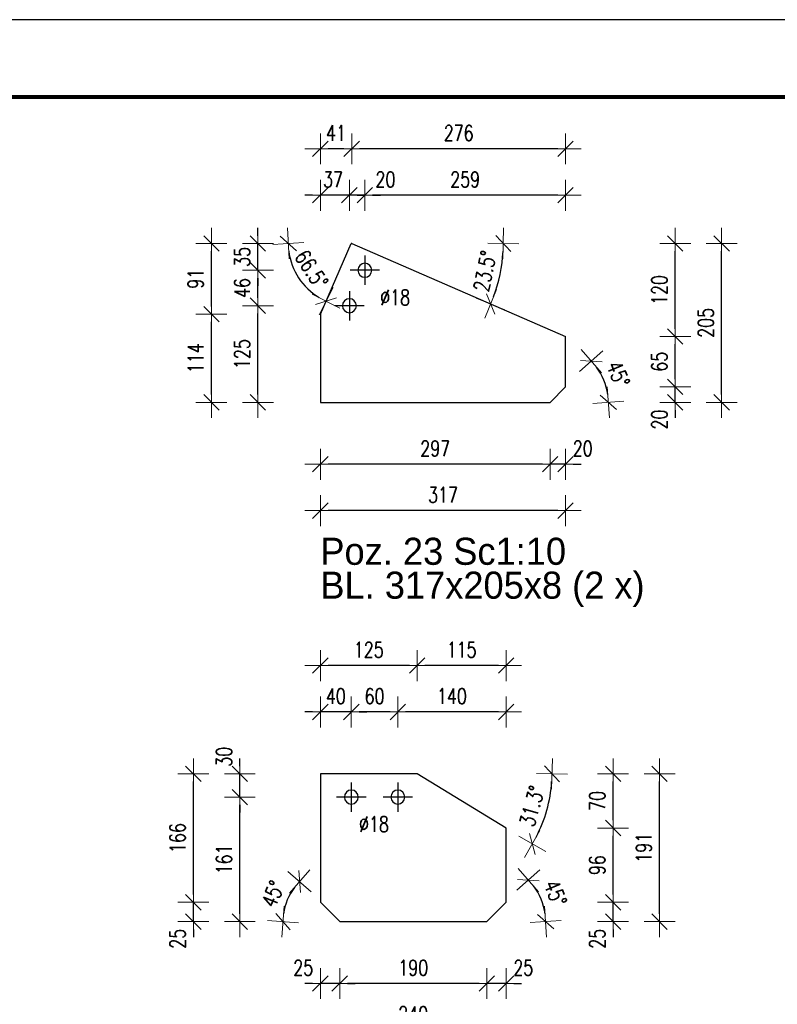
# Model space of a CAD drawing. Header units: millimetres. Extents: x 2297 to 3051, y 15557 to 16018.
# Tile 9 of 20: x 2603 to 2700, y 15862 to 15989. Entities that reach past the tile are written whole.
import ezdxf

# ---------------------------------------------------------------- set-up
doc = ezdxf.new("R2010")
doc.units = ezdxf.units.MM
doc.header["$LTSCALE"] = 10
doc.linetypes.add('MITTE', pattern=[2, 1.25, -0.25, 0.25, -0.25])
doc.layers.get('Defpoints').update_dxf_attribs({"color": 1})
doc.layers.add('_FORMATKA', color=8, linetype='Continuous', plot=False)
for name, color, linetype, lineweight in [('_RAMKA', 7, 'Continuous', 35), ('PS_DIM', 4, 'Continuous', 13), ('PS_SOLID', 7, 'Continuous', 30)]:
    doc.layers.add(name, color=color, linetype=linetype, lineweight=lineweight)
doc.layers.add('PS_MID', color=5, linetype='MITTE')
doc.layers.add('PS_PLATE', color=1, linetype='Continuous')
doc.styles.add('simplex', font='simplex.shx', dxfattribs={"width": 0.75})
doc.dimstyles.new('1_10_PRZ_DS1-LS10', dxfattribs={"dimtxt": 2, "dimasz": 1, "dimexe": 2, "dimexo": 5, "dimgap": 1, "dimtad": 1, "dimdec": 0, "dimlfac": 10, "dimtxsty": 'simplex', "dimblk": 'dimznak', "dimcen": 2, "dimse1": 1, "dimse2": 1, "dimclrt": 3, "dimadec": 1, "dimazin": 0, "dimtfac": 1, "dimtdec": 0, "dimtix": 1, "dimtmove": 2, "dimatfit": 3, "dimldrblk": 'dim-grot', "dimfxl": 1, "dimarcsym": 0})

# ---------------------------------------------------------------- blocks, each defined once
blk = doc.blocks.new('dimznak')
at = {"color": 0}
for points in [[(0, 2), (0, -2)], [(-2, 0), (2, 0)]]:
    blk.add_lwpolyline(points, dxfattribs=at)
at = {"color": 2}
blk.add_lwpolyline([(1, 1), (-1, -1)], dxfattribs=at)
blk = doc.blocks.new('*D175')
at = {"layer": 'Defpoints', "color": 0, "transparency": 16777216}
for p in [(2673.13, 15941.86), (2678.39, 15941.8), (2671.13, 15939.86), (2673.96, 15939.86)]:
    blk.add_point(p, dxfattribs=at)
at = {"layer": 'PS_DIM', "color": 0, "lineweight": -2, "transparency": 16777216}
blk.add_arc((2671.13, 15939.86), 7.52, 7.6245, 37.3755, dxfattribs=at)
for p, rotation in [((2676.45, 15945.18), 131.1877440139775), ((2678.65, 15939.86), 273.8122559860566)]:
    blk.add_blockref('dimznak', p, dxfattribs=dict(at, rotation=rotation))
at = {"layer": 'PS_DIM', "color": 3, "transparency": 16777216, "insert": (2679.93, 15943.5), "char_height": 2, "attachment_point": 5, "rotation": 292.5, "style": 'simplex'}
blk.add_mtext('45%%d', dxfattribs=at)
blk = doc.blocks.new('dim-grot')
blk.add_hatch(color=256).paths.add_polyline_path([(0, 0), (-2, 0.5), (-2, -0.5)])
blk.add_lwpolyline([(0, 0), (-2, 0.5), (-2, -0.5), (0, 0)])
blk = doc.blocks.new('*D176')
at = {"layer": 'Defpoints', "color": 0, "transparency": 16777216}
for p in [(2645.5, 15960.4), (2675.64, 15960.4), (2664.35, 15955.1), (2673.13, 15948.36)]:
    blk.add_point(p, dxfattribs=at)
at = {"layer": 'PS_DIM', "color": 0, "lineweight": -2, "transparency": 16777216}
blk.add_arc((2645.5, 15960.4), 19.58, 339.3796, 357.0729, dxfattribs=at)
for p, rotation in [((2665.08, 15960.4), 88.53643769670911), ((2663.45, 15952.58), 247.9160530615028)]:
    blk.add_blockref('dimznak', p, dxfattribs=dict(at, rotation=rotation))
at = {"layer": 'PS_DIM', "color": 3, "transparency": 16777216, "insert": (2662.71, 15956.81), "char_height": 2, "attachment_point": 5, "rotation": 78.2262, "style": 'simplex'}
blk.add_mtext('23.5%%d', dxfattribs=at)
blk = doc.blocks.new('*D177')
at = {"layer": 'Defpoints', "color": 0, "transparency": 16777216}
for p in [(2673.13, 15941.86), (2687.29, 15941.86), (2671.13, 15939.86)]:
    blk.add_point(p, dxfattribs=at)
at = {"layer": 'PS_DIM', "color": 0, "lineweight": -2, "transparency": 16777216}
for p, q in [((2687.29, 15942.86), (2687.29, 15943.86)), ((2687.29, 15939.86), (2687.29, 15941.86)), ((2687.29, 15938.86), (2687.29, 15937.86))]:
    blk.add_line(p, q, dxfattribs=at)
for p, rotation in [((2687.29, 15941.86), 270), ((2687.29, 15939.86), 90)]:
    blk.add_blockref('dimznak', p, dxfattribs=dict(at, rotation=rotation))
at = {"layer": 'PS_DIM', "color": 3, "transparency": 16777216, "insert": (2685.25, 15937.64), "char_height": 2, "attachment_point": 5, "rotation": 90, "style": 'simplex'}
blk.add_mtext('20', dxfattribs=at)
blk = doc.blocks.new('*D181')
at = {"layer": 'Defpoints', "color": 0, "transparency": 16777216}
for p in [(2635.46, 15960.4), (2645.44, 15960.4), (2637.91, 15957.33), (2641.45, 15951.25)]:
    blk.add_point(p, dxfattribs=at)
at = {"layer": 'PS_DIM', "color": 0, "lineweight": -2, "transparency": 16777216}
blk.add_arc((2645.44, 15960.4), 8.13, 187.0514, 239.4011, dxfattribs=at)
for p, rotation in [((2637.31, 15960.4), 93.5256831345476), ((2642.19, 15952.94), 332.9268076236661)]:
    blk.add_blockref('dimznak', p, dxfattribs=dict(at, rotation=rotation))
at = {"layer": 'PS_DIM', "color": 3, "transparency": 16777216, "insert": (2640.31, 15957.04), "char_height": 2, "attachment_point": 5, "rotation": 303.2262, "style": 'simplex'}
blk.add_mtext('66.5%%d', dxfattribs=at)
blk = doc.blocks.new('*D184')
at = {"layer": 'Defpoints', "color": 0, "transparency": 16777216}
for p in [(2633.38, 15960.4), (2641.45, 15960.4), (2647.2, 15956.93)]:
    blk.add_point(p, dxfattribs=at)
at = {"layer": 'PS_DIM', "color": 0, "lineweight": -2, "transparency": 16777216}
for p, q in [((2633.38, 15961.4), (2633.38, 15962.4)), ((2633.38, 15956.93), (2633.38, 15960.4)), ((2633.38, 15955.93), (2633.38, 15954.93))]:
    blk.add_line(p, q, dxfattribs=at)
for p, rotation in [((2633.38, 15960.4), 270), ((2633.38, 15956.93), 90)]:
    blk.add_blockref('dimznak', p, dxfattribs=dict(at, rotation=rotation))
at = {"layer": 'PS_DIM', "color": 3, "transparency": 16777216, "insert": (2631.34, 15958.66), "char_height": 2, "attachment_point": 5, "rotation": 90, "style": 'simplex'}
blk.add_mtext('35', dxfattribs=at)
blk = doc.blocks.new('*D187')
at = {"layer": 'Defpoints', "color": 0, "transparency": 16777216}
for p in [(2673.13, 15941.86), (2671.13, 15939.86), (2671.13, 15931.86)]:
    blk.add_point(p, dxfattribs=at)
at = {"layer": 'PS_DIM', "color": 0, "lineweight": -2, "transparency": 16777216}
for p, q in [((2670.13, 15931.86), (2669.13, 15931.86)), ((2673.13, 15931.86), (2671.13, 15931.86)), ((2674.13, 15931.86), (2675.13, 15931.86))]:
    blk.add_line(p, q, dxfattribs=at)
blk.add_blockref('dimznak', (2671.13, 15931.86), dxfattribs=at)
at = {"layer": 'PS_DIM', "color": 0, "lineweight": -2, "transparency": 16777216, "rotation": 180}
blk.add_blockref('dimznak', (2673.13, 15931.86), dxfattribs=at)
at = {"layer": 'PS_DIM', "color": 3, "transparency": 16777216, "insert": (2675.34, 15933.9), "char_height": 2, "attachment_point": 5, "style": 'simplex'}
blk.add_mtext('20', dxfattribs=at)
blk = doc.blocks.new('*D188')
at = {"layer": 'Defpoints', "color": 0, "transparency": 16777216}
for p in [(2641.45, 15939.86), (2671.13, 15939.86), (2641.45, 15931.86)]:
    blk.add_point(p, dxfattribs=at)
at = {"layer": 'PS_DIM', "color": 0, "lineweight": -2, "transparency": 16777216}
blk.add_line((2670.13, 15931.86), (2642.45, 15931.86), dxfattribs=at)
at = {"layer": 'PS_DIM', "color": 0, "lineweight": -2, "transparency": 16777216, "rotation": 180}
blk.add_blockref('dimznak', (2641.45, 15931.86), dxfattribs=at)
at = {"layer": 'PS_DIM', "color": 0, "lineweight": -2, "transparency": 16777216}
blk.add_blockref('dimznak', (2671.13, 15931.86), dxfattribs=at)
at = {"layer": 'PS_DIM', "color": 3, "transparency": 16777216, "insert": (2656.29, 15933.9), "char_height": 2, "attachment_point": 5, "style": 'simplex'}
blk.add_mtext('297', dxfattribs=at)
blk = doc.blocks.new('*D189')
at = {"layer": 'Defpoints', "color": 0, "transparency": 16777216}
for p in [(2641.45, 15939.86), (2673.13, 15939.86), (2641.45, 15925.86)]:
    blk.add_point(p, dxfattribs=at)
at = {"layer": 'PS_DIM', "color": 0, "lineweight": -2, "transparency": 16777216}
blk.add_line((2672.13, 15925.86), (2642.45, 15925.86), dxfattribs=at)
at = {"layer": 'PS_DIM', "color": 0, "lineweight": -2, "transparency": 16777216, "rotation": 180}
blk.add_blockref('dimznak', (2641.45, 15925.86), dxfattribs=at)
at = {"layer": 'PS_DIM', "color": 0, "lineweight": -2, "transparency": 16777216}
blk.add_blockref('dimznak', (2673.13, 15925.86), dxfattribs=at)
at = {"layer": 'PS_DIM', "color": 3, "transparency": 16777216, "insert": (2657.29, 15927.9), "char_height": 2, "attachment_point": 5, "style": 'simplex'}
blk.add_mtext('317', dxfattribs=at)
blk = doc.blocks.new('*D190')
at = {"layer": 'Defpoints', "color": 0, "transparency": 16777216}
for p in [(2647.2, 15966.63), (2647.2, 15956.93), (2673.13, 15948.36)]:
    blk.add_point(p, dxfattribs=at)
at = {"layer": 'PS_DIM', "color": 0, "lineweight": -2, "transparency": 16777216}
blk.add_line((2672.13, 15966.63), (2648.2, 15966.63), dxfattribs=at)
at = {"layer": 'PS_DIM', "color": 0, "lineweight": -2, "transparency": 16777216, "rotation": 180}
blk.add_blockref('dimznak', (2647.2, 15966.63), dxfattribs=at)
at = {"layer": 'PS_DIM', "color": 0, "lineweight": -2, "transparency": 16777216}
blk.add_blockref('dimznak', (2673.13, 15966.63), dxfattribs=at)
at = {"layer": 'PS_DIM', "color": 3, "transparency": 16777216, "insert": (2660.16, 15968.67), "char_height": 2, "attachment_point": 5, "style": 'simplex'}
blk.add_mtext('259', dxfattribs=at)
blk = doc.blocks.new('*D191')
at = {"layer": 'Defpoints', "color": 0, "transparency": 16777216}
for p in [(2645.2, 15966.63), (2647.2, 15956.93), (2645.2, 15952.35)]:
    blk.add_point(p, dxfattribs=at)
at = {"layer": 'PS_DIM', "color": 0, "lineweight": -2, "transparency": 16777216}
for p, q in [((2644.2, 15966.63), (2643.2, 15966.63)), ((2647.2, 15966.63), (2645.2, 15966.63)), ((2648.2, 15966.63), (2649.2, 15966.63))]:
    blk.add_line(p, q, dxfattribs=at)
blk.add_blockref('dimznak', (2645.2, 15966.63), dxfattribs=at)
at = {"layer": 'PS_DIM', "color": 0, "lineweight": -2, "transparency": 16777216, "rotation": 180}
blk.add_blockref('dimznak', (2647.2, 15966.63), dxfattribs=at)
at = {"layer": 'PS_DIM', "color": 3, "transparency": 16777216, "insert": (2649.85, 15968.67), "char_height": 2, "attachment_point": 5, "style": 'simplex'}
blk.add_mtext('20', dxfattribs=at)
blk = doc.blocks.new('*D192')
at = {"layer": 'Defpoints', "color": 0, "transparency": 16777216}
for p in [(2641.45, 15966.63), (2641.45, 15960.4), (2645.2, 15952.35)]:
    blk.add_point(p, dxfattribs=at)
at = {"layer": 'PS_DIM', "color": 0, "lineweight": -2, "transparency": 16777216}
for p, q in [((2640.45, 15966.63), (2639.45, 15966.63)), ((2645.2, 15966.63), (2641.45, 15966.63)), ((2646.2, 15966.63), (2647.2, 15966.63))]:
    blk.add_line(p, q, dxfattribs=at)
blk.add_blockref('dimznak', (2641.45, 15966.63), dxfattribs=at)
at = {"layer": 'PS_DIM', "color": 0, "lineweight": -2, "transparency": 16777216, "rotation": 180}
blk.add_blockref('dimznak', (2645.2, 15966.63), dxfattribs=at)
at = {"layer": 'PS_DIM', "color": 3, "transparency": 16777216, "insert": (2643.1, 15968.67), "char_height": 2, "attachment_point": 5, "style": 'simplex'}
blk.add_mtext('37', dxfattribs=at)
blk = doc.blocks.new('*D193')
at = {"layer": 'Defpoints', "color": 0, "transparency": 16777216}
for p in [(2645.5, 15972.63), (2645.5, 15960.4), (2673.13, 15948.36)]:
    blk.add_point(p, dxfattribs=at)
at = {"layer": 'PS_DIM', "color": 0, "lineweight": -2, "transparency": 16777216}
blk.add_line((2672.13, 15972.63), (2646.5, 15972.63), dxfattribs=at)
at = {"layer": 'PS_DIM', "color": 0, "lineweight": -2, "transparency": 16777216, "rotation": 180}
blk.add_blockref('dimznak', (2645.5, 15972.63), dxfattribs=at)
at = {"layer": 'PS_DIM', "color": 0, "lineweight": -2, "transparency": 16777216}
blk.add_blockref('dimznak', (2673.13, 15972.63), dxfattribs=at)
at = {"layer": 'PS_DIM', "color": 3, "transparency": 16777216, "insert": (2659.32, 15974.67), "char_height": 2, "attachment_point": 5, "style": 'simplex'}
blk.add_mtext('276', dxfattribs=at)
blk = doc.blocks.new('*D194')
at = {"layer": 'Defpoints', "color": 0, "transparency": 16777216}
for p in [(2641.45, 15972.63), (2645.5, 15960.4), (2641.45, 15951.25)]:
    blk.add_point(p, dxfattribs=at)
at = {"layer": 'PS_DIM', "color": 0, "lineweight": -2, "transparency": 16777216}
blk.add_line((2644.5, 15972.63), (2642.45, 15972.63), dxfattribs=at)
at = {"layer": 'PS_DIM', "color": 0, "lineweight": -2, "transparency": 16777216, "rotation": 180}
blk.add_blockref('dimznak', (2641.45, 15972.63), dxfattribs=at)
at = {"layer": 'PS_DIM', "color": 0, "lineweight": -2, "transparency": 16777216}
blk.add_blockref('dimznak', (2645.5, 15972.63), dxfattribs=at)
at = {"layer": 'PS_DIM', "color": 3, "transparency": 16777216, "insert": (2643.48, 15974.67), "char_height": 2, "attachment_point": 5, "style": 'simplex'}
blk.add_mtext('41', dxfattribs=at)
blk = doc.blocks.new('*D195')
at = {"layer": 'Defpoints', "color": 0, "transparency": 16777216}
for p in [(2665.45, 15875.24), (2670.29, 15874.7), (2662.95, 15872.74), (2666.49, 15872.74)]:
    blk.add_point(p, dxfattribs=at)
at = {"layer": 'PS_DIM', "color": 0, "lineweight": -2, "transparency": 16777216}
blk.add_arc((2662.95, 15872.74), 7.6, 7.5462, 37.4538, dxfattribs=at)
for p, rotation in [((2668.32, 15878.11), 131.2269237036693), ((2670.55, 15872.74), 273.7730762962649)]:
    blk.add_blockref('dimznak', p, dxfattribs=dict(at, rotation=rotation))
at = {"layer": 'PS_DIM', "color": 3, "transparency": 16777216, "insert": (2671.82, 15876.41), "char_height": 2, "attachment_point": 5, "rotation": 292.5, "style": 'simplex'}
blk.add_mtext('45%%d', dxfattribs=at)
blk = doc.blocks.new('*D196')
at = {"layer": 'Defpoints', "color": 0, "transparency": 16777216}
for p in [(2653.95, 15891.84), (2667.42, 15891.84), (2670.22, 15885.63), (2665.45, 15884.84)]:
    blk.add_point(p, dxfattribs=at)
at = {"layer": 'PS_DIM', "color": 0, "lineweight": -2, "transparency": 16777216}
blk.add_arc((2653.95, 15891.84), 17.41, 331.9618, 356.7095, dxfattribs=at)
for p, rotation in [((2671.37, 15891.84), 88.3547514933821), ((2668.83, 15882.78), 240.3165556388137)]:
    blk.add_blockref('dimznak', p, dxfattribs=dict(at, rotation=rotation))
at = {"layer": 'PS_DIM', "color": 3, "transparency": 16777216, "insert": (2668.79, 15887.67), "char_height": 2, "attachment_point": 5, "rotation": 74.3357, "style": 'simplex'}
blk.add_mtext('31.3%%d', dxfattribs=at)
blk = doc.blocks.new('*D197')
at = {"layer": 'Defpoints', "color": 0, "transparency": 16777216}
for p in [(2665.45, 15875.24), (2679.27, 15875.24), (2662.95, 15872.74)]:
    blk.add_point(p, dxfattribs=at)
at = {"layer": 'PS_DIM', "color": 0, "lineweight": -2, "transparency": 16777216}
for p, q in [((2679.27, 15876.24), (2679.27, 15877.24)), ((2679.27, 15872.74), (2679.27, 15875.24)), ((2679.27, 15871.74), (2679.27, 15870.74))]:
    blk.add_line(p, q, dxfattribs=at)
for p, rotation in [((2679.27, 15875.24), 270), ((2679.27, 15872.74), 90)]:
    blk.add_blockref('dimznak', p, dxfattribs=dict(at, rotation=rotation))
at = {"layer": 'PS_DIM', "color": 3, "transparency": 16777216, "insert": (2677.23, 15870.52), "char_height": 2, "attachment_point": 5, "rotation": 90, "style": 'simplex'}
blk.add_mtext('25', dxfattribs=at)
blk = doc.blocks.new('*D201')
at = {"layer": 'Defpoints', "color": 0, "transparency": 16777216}
for p in [(2637.61, 15876.4), (2641.45, 15875.24), (2640.42, 15872.74), (2643.95, 15872.74)]:
    blk.add_point(p, dxfattribs=at)
at = {"layer": 'PS_DIM', "color": 0, "lineweight": -2, "transparency": 16777216}
blk.add_arc((2643.95, 15872.74), 7.33, 142.8255, 172.1745, dxfattribs=at)
for p, rotation in [((2638.77, 15877.92), 48.91275282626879), ((2636.62, 15872.74), 266.087247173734)]:
    blk.add_blockref('dimznak', p, dxfattribs=dict(at, rotation=rotation))
at = {"layer": 'PS_DIM', "color": 3, "transparency": 16777216, "insert": (2635.33, 15876.31), "char_height": 2, "attachment_point": 5, "rotation": 67.5, "style": 'simplex'}
blk.add_mtext('45%%d', dxfattribs=at)
blk = doc.blocks.new('*D203')
at = {"layer": 'Defpoints', "color": 0, "transparency": 16777216}
for p in [(2631.05, 15891.84), (2641.45, 15891.84), (2651.45, 15888.84)]:
    blk.add_point(p, dxfattribs=at)
at = {"layer": 'PS_DIM', "color": 0, "lineweight": -2, "transparency": 16777216}
for p, q in [((2631.05, 15892.84), (2631.05, 15893.84)), ((2631.05, 15888.84), (2631.05, 15891.84)), ((2631.05, 15887.84), (2631.05, 15886.84))]:
    blk.add_line(p, q, dxfattribs=at)
for p, rotation in [((2631.05, 15891.84), 270), ((2631.05, 15888.84), 90)]:
    blk.add_blockref('dimznak', p, dxfattribs=dict(at, rotation=rotation))
at = {"layer": 'PS_DIM', "color": 3, "transparency": 16777216, "insert": (2629.01, 15894.05), "char_height": 2, "attachment_point": 5, "rotation": 90, "style": 'simplex'}
blk.add_mtext('30', dxfattribs=at)
blk = doc.blocks.new('*D204')
at = {"layer": 'Defpoints', "color": 0, "transparency": 16777216}
for p in [(2625.05, 15875.24), (2641.45, 15875.24), (2643.95, 15872.74)]:
    blk.add_point(p, dxfattribs=at)
at = {"layer": 'PS_DIM', "color": 0, "lineweight": -2, "transparency": 16777216}
for p, q in [((2625.05, 15876.24), (2625.05, 15877.24)), ((2625.05, 15872.74), (2625.05, 15875.24)), ((2625.05, 15871.74), (2625.05, 15870.74))]:
    blk.add_line(p, q, dxfattribs=at)
for p, rotation in [((2625.05, 15875.24), 270), ((2625.05, 15872.74), 90)]:
    blk.add_blockref('dimznak', p, dxfattribs=dict(at, rotation=rotation))
at = {"layer": 'PS_DIM', "color": 3, "transparency": 16777216, "insert": (2623.01, 15870.52), "char_height": 2, "attachment_point": 5, "rotation": 90, "style": 'simplex'}
blk.add_mtext('25', dxfattribs=at)
blk = doc.blocks.new('*D206')
at = {"layer": 'Defpoints', "color": 0, "transparency": 16777216}
for p in [(2665.45, 15875.24), (2662.95, 15872.74), (2662.95, 15864.74)]:
    blk.add_point(p, dxfattribs=at)
at = {"layer": 'PS_DIM', "color": 0, "lineweight": -2, "transparency": 16777216}
for p, q in [((2661.95, 15864.74), (2660.95, 15864.74)), ((2665.45, 15864.74), (2662.95, 15864.74)), ((2666.45, 15864.74), (2667.45, 15864.74))]:
    blk.add_line(p, q, dxfattribs=at)
blk.add_blockref('dimznak', (2662.95, 15864.74), dxfattribs=at)
at = {"layer": 'PS_DIM', "color": 0, "lineweight": -2, "transparency": 16777216, "rotation": 180}
blk.add_blockref('dimznak', (2665.45, 15864.74), dxfattribs=at)
at = {"layer": 'PS_DIM', "color": 3, "transparency": 16777216, "insert": (2667.67, 15866.78), "char_height": 2, "attachment_point": 5, "style": 'simplex'}
blk.add_mtext('25', dxfattribs=at)
blk = doc.blocks.new('*D207')
at = {"layer": 'Defpoints', "color": 0, "transparency": 16777216}
for p in [(2643.95, 15872.74), (2662.95, 15872.74), (2643.95, 15864.74)]:
    blk.add_point(p, dxfattribs=at)
at = {"layer": 'PS_DIM', "color": 0, "lineweight": -2, "transparency": 16777216}
blk.add_line((2661.95, 15864.74), (2644.95, 15864.74), dxfattribs=at)
at = {"layer": 'PS_DIM', "color": 0, "lineweight": -2, "transparency": 16777216, "rotation": 180}
blk.add_blockref('dimznak', (2643.95, 15864.74), dxfattribs=at)
at = {"layer": 'PS_DIM', "color": 0, "lineweight": -2, "transparency": 16777216}
blk.add_blockref('dimznak', (2662.95, 15864.74), dxfattribs=at)
at = {"layer": 'PS_DIM', "color": 3, "transparency": 16777216, "insert": (2653.45, 15866.78), "char_height": 2, "attachment_point": 5, "style": 'simplex'}
blk.add_mtext('190', dxfattribs=at)
blk = doc.blocks.new('*D208')
at = {"layer": 'Defpoints', "color": 0, "transparency": 16777216}
for p in [(2641.45, 15875.24), (2643.95, 15872.74), (2641.45, 15864.74)]:
    blk.add_point(p, dxfattribs=at)
at = {"layer": 'PS_DIM', "color": 0, "lineweight": -2, "transparency": 16777216}
for p, q in [((2640.45, 15864.74), (2639.45, 15864.74)), ((2643.95, 15864.74), (2641.45, 15864.74)), ((2644.95, 15864.74), (2645.95, 15864.74))]:
    blk.add_line(p, q, dxfattribs=at)
blk.add_blockref('dimznak', (2641.45, 15864.74), dxfattribs=at)
at = {"layer": 'PS_DIM', "color": 0, "lineweight": -2, "transparency": 16777216, "rotation": 180}
blk.add_blockref('dimznak', (2643.95, 15864.74), dxfattribs=at)
at = {"layer": 'PS_DIM', "color": 3, "transparency": 16777216, "insert": (2639.24, 15866.78), "char_height": 2, "attachment_point": 5, "style": 'simplex'}
blk.add_mtext('25', dxfattribs=at)
blk = doc.blocks.new('*D209')
at = {"layer": 'Defpoints', "color": 0, "transparency": 16777216}
for p in [(2641.45, 15872.74), (2665.45, 15872.74), (2641.45, 15858.74)]:
    blk.add_point(p, dxfattribs=at)
at = {"layer": 'PS_DIM', "color": 0, "lineweight": -2, "transparency": 16777216}
blk.add_line((2664.45, 15858.74), (2642.45, 15858.74), dxfattribs=at)
at = {"layer": 'PS_DIM', "color": 0, "lineweight": -2, "transparency": 16777216, "rotation": 180}
blk.add_blockref('dimznak', (2641.45, 15858.74), dxfattribs=at)
at = {"layer": 'PS_DIM', "color": 0, "lineweight": -2, "transparency": 16777216}
blk.add_blockref('dimznak', (2665.45, 15858.74), dxfattribs=at)
at = {"layer": 'PS_DIM', "color": 3, "transparency": 16777216, "insert": (2653.45, 15860.78), "char_height": 2, "attachment_point": 5, "style": 'simplex'}
blk.add_mtext('240', dxfattribs=at)
blk = doc.blocks.new('*D210')
at = {"layer": 'Defpoints', "color": 0, "transparency": 16777216}
for p in [(2651.45, 15899.84), (2651.45, 15888.84), (2665.45, 15884.84)]:
    blk.add_point(p, dxfattribs=at)
at = {"layer": 'PS_DIM', "color": 0, "lineweight": -2, "transparency": 16777216}
blk.add_line((2664.45, 15899.84), (2652.45, 15899.84), dxfattribs=at)
at = {"layer": 'PS_DIM', "color": 0, "lineweight": -2, "transparency": 16777216, "rotation": 180}
blk.add_blockref('dimznak', (2651.45, 15899.84), dxfattribs=at)
at = {"layer": 'PS_DIM', "color": 0, "lineweight": -2, "transparency": 16777216}
blk.add_blockref('dimznak', (2665.45, 15899.84), dxfattribs=at)
at = {"layer": 'PS_DIM', "color": 3, "transparency": 16777216, "insert": (2658.45, 15901.88), "char_height": 2, "attachment_point": 5, "style": 'simplex'}
blk.add_mtext('140', dxfattribs=at)
blk = doc.blocks.new('*D211')
at = {"layer": 'Defpoints', "color": 0, "transparency": 16777216}
for p in [(2645.45, 15899.84), (2645.45, 15888.84), (2651.45, 15888.84)]:
    blk.add_point(p, dxfattribs=at)
at = {"layer": 'PS_DIM', "color": 0, "lineweight": -2, "transparency": 16777216}
blk.add_line((2650.45, 15899.84), (2646.45, 15899.84), dxfattribs=at)
at = {"layer": 'PS_DIM', "color": 0, "lineweight": -2, "transparency": 16777216, "rotation": 180}
blk.add_blockref('dimznak', (2645.45, 15899.84), dxfattribs=at)
at = {"layer": 'PS_DIM', "color": 0, "lineweight": -2, "transparency": 16777216}
blk.add_blockref('dimznak', (2651.45, 15899.84), dxfattribs=at)
at = {"layer": 'PS_DIM', "color": 3, "transparency": 16777216, "insert": (2648.45, 15901.88), "char_height": 2, "attachment_point": 5, "style": 'simplex'}
blk.add_mtext('60', dxfattribs=at)
blk = doc.blocks.new('*D212')
at = {"layer": 'Defpoints', "color": 0, "transparency": 16777216}
for p in [(2641.45, 15899.84), (2641.45, 15891.84), (2645.45, 15888.84)]:
    blk.add_point(p, dxfattribs=at)
at = {"layer": 'PS_DIM', "color": 0, "lineweight": -2, "transparency": 16777216}
for p, q in [((2640.45, 15899.84), (2639.45, 15899.84)), ((2645.45, 15899.84), (2641.45, 15899.84)), ((2646.45, 15899.84), (2647.45, 15899.84))]:
    blk.add_line(p, q, dxfattribs=at)
blk.add_blockref('dimznak', (2641.45, 15899.84), dxfattribs=at)
at = {"layer": 'PS_DIM', "color": 0, "lineweight": -2, "transparency": 16777216, "rotation": 180}
blk.add_blockref('dimznak', (2645.45, 15899.84), dxfattribs=at)
at = {"layer": 'PS_DIM', "color": 3, "transparency": 16777216, "insert": (2643.45, 15901.88), "char_height": 2, "attachment_point": 5, "style": 'simplex'}
blk.add_mtext('40', dxfattribs=at)
blk = doc.blocks.new('*D213')
at = {"layer": 'Defpoints', "color": 0, "transparency": 16777216}
for p in [(2653.95, 15905.84), (2653.95, 15891.84), (2665.45, 15884.84)]:
    blk.add_point(p, dxfattribs=at)
at = {"layer": 'PS_DIM', "color": 0, "lineweight": -2, "transparency": 16777216}
blk.add_line((2664.45, 15905.84), (2654.95, 15905.84), dxfattribs=at)
at = {"layer": 'PS_DIM', "color": 0, "lineweight": -2, "transparency": 16777216, "rotation": 180}
blk.add_blockref('dimznak', (2653.95, 15905.84), dxfattribs=at)
at = {"layer": 'PS_DIM', "color": 0, "lineweight": -2, "transparency": 16777216}
blk.add_blockref('dimznak', (2665.45, 15905.84), dxfattribs=at)
at = {"layer": 'PS_DIM', "color": 3, "transparency": 16777216, "insert": (2659.7, 15907.88), "char_height": 2, "attachment_point": 5, "style": 'simplex'}
blk.add_mtext('115', dxfattribs=at)
blk = doc.blocks.new('*D214')
at = {"layer": 'Defpoints', "color": 0, "transparency": 16777216}
for p in [(2641.45, 15905.84), (2641.45, 15891.84), (2653.95, 15891.84)]:
    blk.add_point(p, dxfattribs=at)
at = {"layer": 'PS_DIM', "color": 0, "lineweight": -2, "transparency": 16777216}
blk.add_line((2652.95, 15905.84), (2642.45, 15905.84), dxfattribs=at)
at = {"layer": 'PS_DIM', "color": 0, "lineweight": -2, "transparency": 16777216, "rotation": 180}
blk.add_blockref('dimznak', (2641.45, 15905.84), dxfattribs=at)
at = {"layer": 'PS_DIM', "color": 0, "lineweight": -2, "transparency": 16777216}
blk.add_blockref('dimznak', (2653.95, 15905.84), dxfattribs=at)
at = {"layer": 'PS_DIM', "color": 3, "transparency": 16777216, "insert": (2647.7, 15907.88), "char_height": 2, "attachment_point": 5, "style": 'simplex'}
blk.add_mtext('125', dxfattribs=at)
blk = doc.blocks.new('*X530')
at = {"color": 0}
for s, p in [('Poz. 23 Sc1:10', (2641.45, 15918.86)), ('BL. 317x205x8 (2 x)', (2641.45, 15914.48))]:
    blk.add_text(s, height=3.5, dxfattribs=at).set_placement(p)
blk = doc.blocks.new('*X573')
at = {"layer": 'PS_MID', "color": 5, "linetype": 'MITTE'}
for p, q in [((2647.2, 15958.83), (2647.2, 15955.03)), ((2649.1, 15956.93), (2645.3, 15956.93)), ((2645.2, 15954.25), (2645.2, 15950.45)), ((2647.1, 15952.35), (2643.3, 15952.35))]:
    blk.add_line(p, q, dxfattribs=at)
at = {"layer": 'PS_SOLID', "color": 7, "linetype": 'Continuous'}
for p, q in [((2641.45, 15951.25), (2645.44, 15960.4)), ((2645.5, 15960.4), (2645.44, 15960.4)), ((2645.5, 15960.4), (2673.13, 15948.36)), ((2641.45, 15951.25), (2641.45, 15939.86)), ((2673.13, 15941.86), (2673.13, 15948.36)), ((2671.13, 15939.86), (2673.13, 15941.86)), ((2641.45, 15939.86), (2671.13, 15939.86))]:
    blk.add_line(p, q, dxfattribs=at)
at = {"layer": 'PS_SOLID', "color": 7, "extrusion": (0, 0, -1)}
for centre in [(-2647.2, 15956.93), (-2645.2, 15952.35)]:
    blk.add_circle(centre, 0.9, dxfattribs=at)
blk = doc.blocks.new('*X574')
at = {"layer": 'PS_MID', "color": 5, "linetype": 'MITTE'}
for p, q in [((2645.45, 15890.74), (2645.45, 15886.94)), ((2651.45, 15890.74), (2651.45, 15886.94)), ((2647.35, 15888.84), (2643.55, 15888.84)), ((2653.35, 15888.84), (2649.55, 15888.84))]:
    blk.add_line(p, q, dxfattribs=at)
at = {"layer": 'PS_SOLID', "color": 7, "linetype": 'Continuous'}
for p, q in [((2641.45, 15891.84), (2641.45, 15875.24)), ((2653.95, 15891.84), (2641.45, 15891.84)), ((2665.45, 15884.84), (2653.95, 15891.84)), ((2665.45, 15875.24), (2665.45, 15884.84)), ((2641.45, 15875.24), (2643.95, 15872.74)), ((2662.95, 15872.74), (2665.45, 15875.24)), ((2643.95, 15872.74), (2662.95, 15872.74))]:
    blk.add_line(p, q, dxfattribs=at)
at = {"layer": 'PS_SOLID', "color": 7, "extrusion": (0, 0, -1)}
for centre in [(-2645.45, 15888.84), (-2651.45, 15888.84)]:
    blk.add_circle(centre, 0.9, dxfattribs=at)

msp = doc.modelspace()

# ---------------------------------------------------------------- linework, layer by layer
at = {"layer": '_FORMATKA', "lineweight": -3}
msp.add_lwpolyline([(2299.35, 15569.32), (3049.35, 15569.32), (3049.35, 15989.32), (2299.35, 15989.32)], close=True, dxfattribs=at)
at = {"layer": '_RAMKA', "lineweight": -3, "const_width": 0.5}
msp.add_lwpolyline([(2329.35, 15579.32), (3039.35, 15579.32), (3039.35, 15979.32), (2329.35, 15979.32)], close=True, dxfattribs=at)

# ---------------------------------------------------------------- block references
msp.add_blockref('*X530', (0, 0))
at = {"layer": 'PS_PLATE'}
for name in ['*X573', '*X574']:
    msp.add_blockref(name, (0, 0), dxfattribs=at)

# ---------------------------------------------------------------- texts
at = {"layer": 'PS_DIM', "char_height": 2, "attachment_point": 7, "style": 'simplex'}
for insert in [(2649.18, 15952.42), (2646.44, 15884.33)]:
    msp.add_mtext('\\A1;%%c18', dxfattribs=dict(at, insert=insert))

# ---------------------------------------------------------------- dimensions: what is measured, and where the dimension line sits
at = {"layer": 'PS_DIM'}
for base, p1, p2, angle, text, picture, middle in [((2641.45, 15972.63), (2645.5, 15960.4), (2641.45, 15951.25), 180, '41', '*D194', (2643.48, 15974.67)), ((2645.5, 15972.63), (2673.13, 15948.36), (2645.5, 15960.4), 180, '276', '*D193', (2659.32, 15974.67)), ((2641.45, 15966.63), (2645.2, 15952.35), (2641.45, 15960.4), 180, '37', '*D192', (2643.1, 15968.67)), ((2645.2, 15966.63), (2647.2, 15956.93), (2645.2, 15952.35), 180, '20', '*D191', (2649.85, 15968.67)), ((2647.2, 15966.63), (2673.13, 15948.36), (2647.2, 15956.93), 180, '259', '*D190', (2660.16, 15968.67)), ((2633.38, 15960.4), (2647.2, 15956.93), (2641.45, 15960.4), 90, '35', '*D184', (2631.34, 15958.66)), ((2687.29, 15941.86), (2671.13, 15939.86), (2673.13, 15941.86), 90, '20', '*D177', (2685.25, 15937.64)), ((2671.13, 15931.86), (2673.13, 15941.86), (2671.13, 15939.86), 180, '20', '*D187', (2675.34, 15933.9)), ((2641.45, 15931.86), (2671.13, 15939.86), (2641.45, 15939.86), 180, '297', '*D188', (2656.29, 15933.9)), ((2641.45, 15925.86), (2673.13, 15939.86), (2641.45, 15939.86), 180, '317', '*D189', (2657.29, 15927.9)), ((2641.45, 15905.84), (2653.95, 15891.84), (2641.45, 15891.84), 180, '125', '*D214', (2647.7, 15907.88)), ((2653.95, 15905.84), (2665.45, 15884.84), (2653.95, 15891.84), 180, '115', '*D213', (2659.7, 15907.88)), ((2641.45, 15899.84), (2645.45, 15888.84), (2641.45, 15891.84), 180, '40', '*D212', (2643.45, 15901.88)), ((2645.45, 15899.84), (2651.45, 15888.84), (2645.45, 15888.84), 180, '60', '*D211', (2648.45, 15901.88)), ((2651.45, 15899.84), (2665.45, 15884.84), (2651.45, 15888.84), 180, '140', '*D210', (2658.45, 15901.88)), ((2631.05, 15891.84), (2651.45, 15888.84), (2641.45, 15891.84), 90, '30', '*D203', (2629.01, 15894.05)), ((2625.05, 15875.24), (2643.95, 15872.74), (2641.45, 15875.24), 90, '25', '*D204', (2623.01, 15870.52)), ((2679.27, 15875.24), (2662.95, 15872.74), (2665.45, 15875.24), 90, '25', '*D197', (2677.23, 15870.52)), ((2641.45, 15864.74), (2643.95, 15872.74), (2641.45, 15875.24), 180, '25', '*D208', (2639.24, 15866.78)), ((2662.95, 15864.74), (2665.45, 15875.24), (2662.95, 15872.74), 180, '25', '*D206', (2667.67, 15866.78)), ((2641.45, 15858.74), (2665.45, 15872.74), (2641.45, 15872.74), 180, '240', '*D209', (2653.45, 15860.78)), ((2643.95, 15864.74), (2662.95, 15872.74), (2643.95, 15872.74), 180, '190', '*D207', (2653.45, 15866.78))]:
    dim = msp.add_linear_dim(base=base, p1=p1, p2=p2, angle=angle, text=text, dimstyle='1_10_PRZ_DS1-LS10', dxfattribs=at)
    dim.commit()
    dim.dimension.update_dxf_attribs({"geometry": picture, "text_midpoint": middle, "dimtype": 128})
for base, p1, p2, location, text in [((2627.38, 15960.4), (2641.45, 15951.25), (2645.5, 15960.4), (2625.34, 15955.83), '91'), ((2687.29, 15960.4), (2673.13, 15948.36), (2645.5, 15960.4), (2685.25, 15954.38), '120'), ((2693.29, 15960.4), (2673.13, 15939.86), (2673.13, 15960.4), (2691.25, 15950.13), '205'), ((2633.38, 15956.93), (2645.2, 15952.35), (2647.2, 15956.93), (2631.34, 15954.64), '46'), ((2633.38, 15952.35), (2641.45, 15939.86), (2645.2, 15952.35), (2631.34, 15946.1), '125'), ((2627.38, 15951.25), (2641.45, 15939.86), (2641.45, 15951.25), (2625.34, 15945.56), '114'), ((2687.29, 15948.36), (2673.13, 15941.86), (2673.13, 15948.36), (2685.25, 15945.11), '65'), ((2625.05, 15891.84), (2641.45, 15875.24), (2653.95, 15891.84), (2623.01, 15883.54), '166'), ((2679.27, 15891.84), (2665.45, 15884.84), (2653.95, 15891.84), (2677.23, 15888.34), '70'), ((2685.27, 15891.84), (2665.45, 15872.74), (2665.45, 15891.84), (2683.23, 15882.29), '191'), ((2631.05, 15888.84), (2643.95, 15872.74), (2651.45, 15888.84), (2629.01, 15880.79), '161'), ((2679.27, 15884.84), (2665.45, 15875.24), (2665.45, 15884.84), (2677.23, 15880.04), '96')]:
    msp.add_linear_dim(base=base, p1=p1, p2=p2, angle=90, location=location, text=text, dimstyle='1_10_PRZ_DS1-LS10', dxfattribs=at).render()
for base, center, p1, p2, text, picture, middle in [((2637.91, 15957.33), (2645.44, 15960.4), (2635.46, 15960.4), (2641.45, 15951.25), '66.5%%d', '*D181', (2640.31, 15957.04)), ((2664.35, 15955.1), (2645.5, 15960.4), (2673.13, 15948.36), (2675.64, 15960.4), '23.5%%d', '*D176', (2662.71, 15956.81)), ((2678.39, 15941.8), (2671.13, 15939.86), (2673.96, 15939.86), (2673.13, 15941.86), '45%%d', '*D175', (2679.93, 15943.5)), ((2670.22, 15885.63), (2653.95, 15891.84), (2665.45, 15884.84), (2667.42, 15891.84), '31.3%%d', '*D196', (2668.79, 15887.67)), ((2637.61, 15876.4), (2643.95, 15872.74), (2641.45, 15875.24), (2640.42, 15872.74), '45%%d', '*D201', (2635.33, 15876.31)), ((2670.29, 15874.7), (2662.95, 15872.74), (2666.49, 15872.74), (2665.45, 15875.24), '45%%d', '*D195', (2671.82, 15876.41))]:
    dim = msp.add_angular_dim_3p(base=base, center=center, p1=p1, p2=p2, text=text, dimstyle='1_10_PRZ_DS1-LS10', dxfattribs=at)
    dim.commit()
    dim.dimension.update_dxf_attribs({"geometry": picture, "text_midpoint": middle})

doc.saveas('drawing.dxf')
